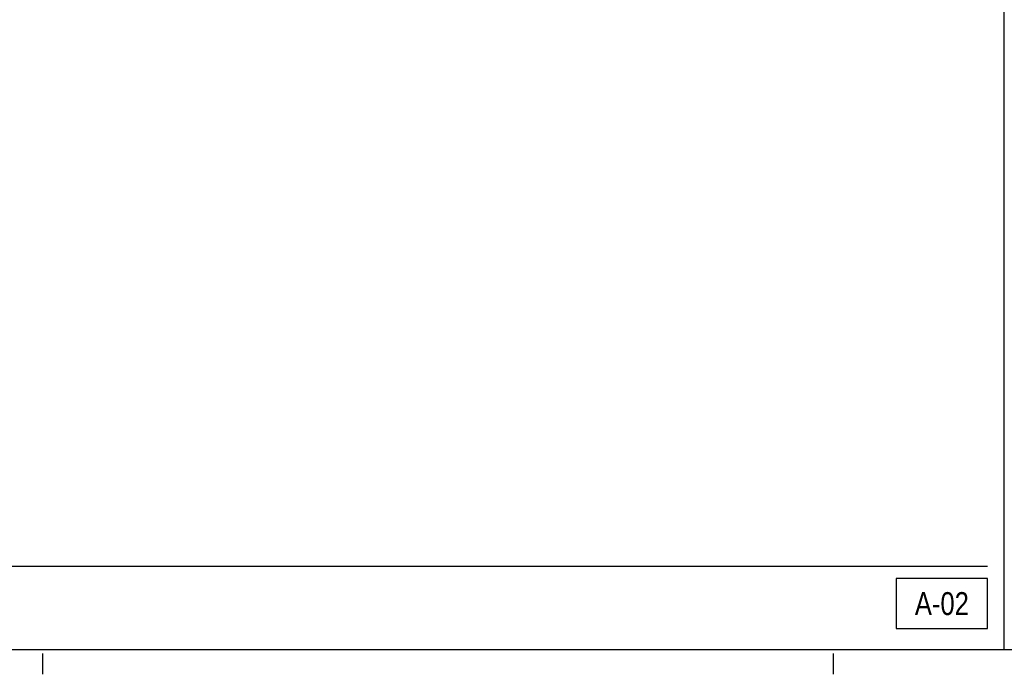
# Model space of a CAD drawing. Header units: centimetres. Extents: x 0 to 13360, y -30 to 2970.
# Tile 3 of 27: x 1972 to 3155, y -30 to 757. Entities that reach past the tile are written whole.
import ezdxf
from ezdxf.enums import TextEntityAlignment as Align

# ---------------------------------------------------------------- set-up
doc = ezdxf.new("R2010")
doc.units = ezdxf.units.CM
doc.linetypes.add('CENTER', pattern=[40, 25, -5, 5, -5])
for name, color, linetype in [('ASN-ANTET', 4, 'CONTINUOUS'), ('ASN-CERCEVE', 7, 'CONTINUOUS'), ('ASN-EKSEN', 8, 'CENTER')]:
    doc.layers.add(name, color=color, linetype=linetype)
doc.styles.get("Standard").update_dxf_attribs({"font": 'arial.ttf', "width": 0.8})

msp = doc.modelspace()

# ---------------------------------------------------------------- linework, layer by layer
at = {"layer": 'ASN-ANTET'}
msp.add_line((1170, 100), (3135.2, 100), dxfattribs=at)
msp.add_lwpolyline([(3025.2, 25), (3135.2, 25), (3135.2, 85), (3025.2, 85)], close=True, dxfattribs=at)
at = {"layer": 'ASN-CERCEVE'}
msp.add_line((3155.2, 0), (3155.2, 2970), dxfattribs=at)
for points in [[(0, 0), (13359.9, 0), (13359.9, 2970), (0, 2970)], [(100, 0), (13334.9, 0), (13334.9, 2970), (100, 2970)]]:
    msp.add_lwpolyline(points, close=True, dxfattribs=at)
at = {"layer": 'ASN-EKSEN'}
for p, q in [((2000, -30), (2000, -5)), ((2950, -30), (2950, -5))]:
    msp.add_line(p, q, dxfattribs=at)

# ---------------------------------------------------------------- texts
at = {"layer": 'ASN-ANTET', "width": 0.8}
msp.add_text('A-02', height=27.5, dxfattribs=at).set_placement((3080.2, 55), align=Align.MIDDLE_CENTER)

doc.saveas('drawing.dxf')
